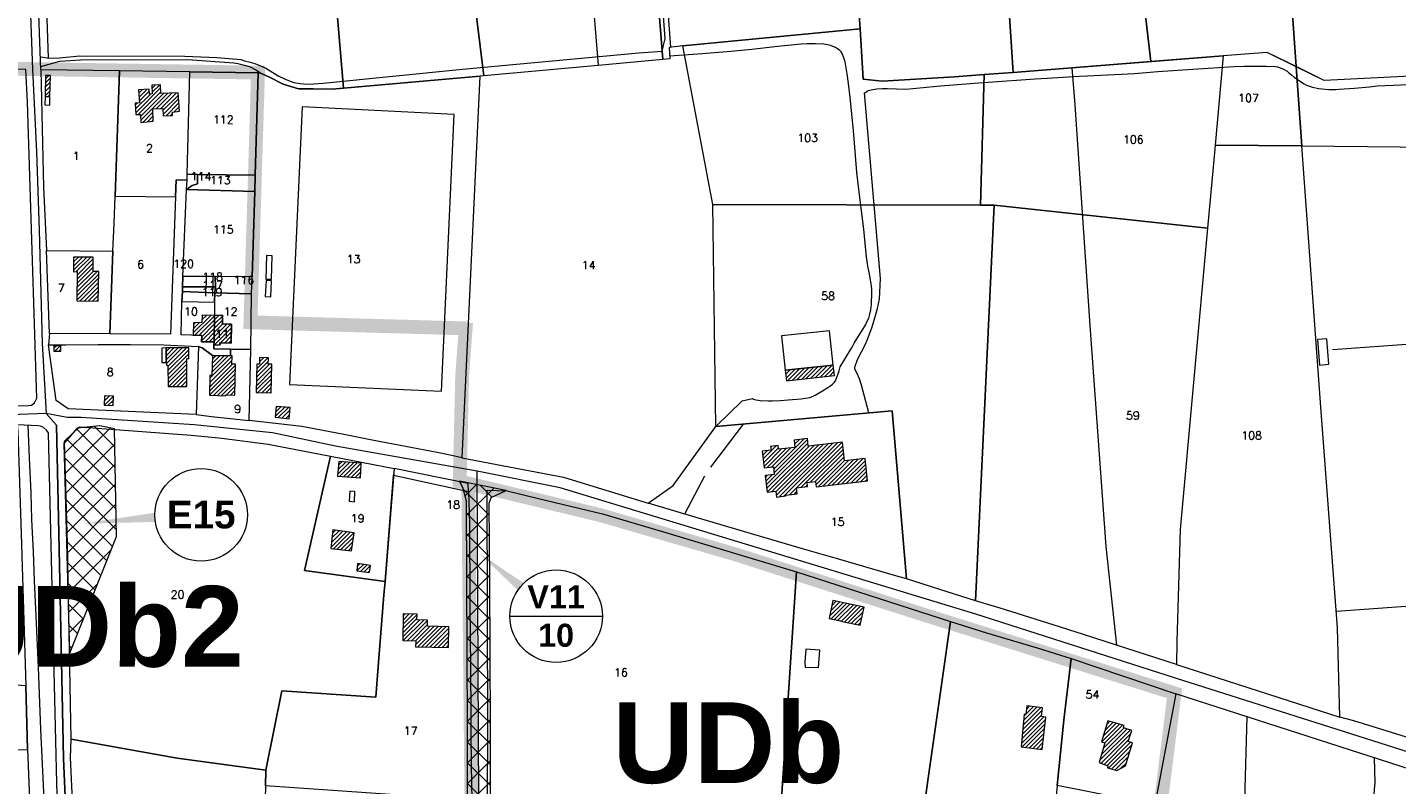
# Model space of a CAD drawing. Header units: metres. Extents: x 578835 to 593571, y 248557 to 255108.
# Tile 121 of 251: x 583728 to 584321, y 252241 to 252570. Entities that reach past the tile are written whole.
import ezdxf

# ---------------------------------------------------------------- set-up
doc = ezdxf.new("R2010")
doc.units = ezdxf.units.M
doc.linetypes.add('CACHEX2', pattern=[0.75, 0.5, -0.25])
doc.linetypes.add('SOLID_LINE', pattern=[0])
for name, color, linetype, lineweight in [('Cad-BATIMENT_BATI_LEGER13', 7, 'SOLID_LINE', 0), ('Cad-BATIMENT_BATI_PRIVE12', 7, 'SOLID_LINE', 0), ('Cad-BATIMENT_BATI_PRIVE12_HACH', 7, 'SOLID_LINE', 0), ('Cad-PARCELLAIRE_PARCELLE1', 250, 'SOLID_LINE', 0), ('Cad-RESEAU_ROUT_AXE_DE_VOIE26', 255, 'SOLID_LINE', 0), ('Cad-RESEAU_ROUT_LIMITE_DE_VOIE_P23', 8, 'SOLID_LINE', 0), ('Cad-SITE_PARTIC_FERROVIAIRE40', 251, 'SOLID_LINE', 0), ('Cad-TOPONYMIE_NUMERO_DE_PARCELL182', 250, 'SOLID_LINE', 0), ('ER', 192, 'Continuous', 18), ('PLU', 7, 'CACHEX2', 5)]:
    doc.layers.add(name, color=color, linetype=linetype, lineweight=lineweight)
doc.layers.add('PLU nom', color=7, linetype='Continuous')
doc.styles.get("Standard").update_dxf_attribs({"font": 'arialbd_0.ttf', "height": 50})
doc.styles.add('TEXTSTYLE_45_11', font='txt.shx', dxfattribs={"oblique": 50})

msp = doc.modelspace()

# ---------------------------------------------------------------- hatches: boundary and pattern name
at = {"layer": 'Cad-BATIMENT_BATI_PRIVE12_HACH', "ltscale": 0.4}
h = msp.add_hatch(dxfattribs=at)
h.set_pattern_fill('ANSI31', color=256, scale=0.4, style=0)
h.paths.add_polyline_path([(583737.93, 252548.87), (583735.77, 252548.91), (583735.55, 252539.86), (583737.69, 252539.81)])
h = msp.add_hatch(dxfattribs=at)
h.set_pattern_fill('ANSI31', color=256, scale=0.4, style=0)
h.paths.add_polyline_path([(583780.79, 252540.85), (583780.7, 252542.96), (583776.03, 252542.68), (583776.57, 252537.04), (583774.62, 252536.88), (583774.94, 252532), (583777.01, 252531.95), (583777.13, 252528.51), (583782.44, 252529.06), (583782.23, 252534.5), (583786.59, 252534.64), (583786.78, 252531.43), (583790.79, 252531.65), (583790.76, 252533.1), (583793.85, 252533.47), (583793.28, 252541.34), (583785.8, 252541.16), (583785.58, 252544.81), (583781.88, 252544.73), (583782.02, 252540.95)])
h = msp.add_hatch(dxfattribs=at)
h.set_pattern_fill('ANSI31', color=256, scale=0.4, style=0)
h.paths.add_polyline_path([(583756.45, 252470.04), (583756.44, 252470.15), (583747.96, 252470.22), (583747.91, 252463.86), (583749.47, 252463.88), (583749.3, 252451.16), (583758.62, 252451.05), (583758.86, 252463.89), (583756.39, 252463.91)])
h = msp.add_hatch(dxfattribs=at)
h.set_pattern_fill('ANSI31', color=256, scale=0.4, style=0)
h.paths.add_polyline_path([(583808.81, 252433.39), (583809, 252444.89), (583803.63, 252445), (583803.58, 252441.76), (583799.96, 252441.68), (583799.74, 252436.32), (583803.55, 252436.18), (583803.44, 252433.5)])
h = msp.add_hatch(dxfattribs=at)
h.set_pattern_fill('ANSI31', color=256, scale=0.4, style=0)
h.paths.add_polyline_path([(583809, 252444.89), (583808.81, 252433.39), (583808.76, 252432.05), (583811.47, 252432.06), (583811.4, 252432.94), (583816.27, 252432.79), (583816.33, 252441.05), (583812.52, 252441.17), (583812.46, 252444.96)])
h = msp.add_hatch(dxfattribs=at)
h.set_pattern_fill('ANSI31', color=256, scale=0.4, style=0)
h.paths.add_polyline_path([(583742.46, 252429.41), (583742.42, 252431.75), (583739.38, 252431.72), (583739.41, 252429.38)])
h = msp.add_hatch(dxfattribs=at)
h.set_pattern_fill('ANSI31', color=256, scale=0.4, style=0)
h.paths.add_polyline_path([(583788.12, 252424.42), (583788.14, 252423.31), (583788.8, 252423.25), (583788.91, 252414.11), (583796.98, 252414.13), (583796.96, 252426.16), (583797.87, 252426.13), (583797.89, 252430.81), (583788.09, 252430.77)])
h = msp.add_hatch(dxfattribs=at)
h.set_pattern_fill('ANSI31', color=256, scale=0.4, style=0)
h.paths.add_polyline_path([(583818.18, 252423.81), (583816.54, 252423.78), (583816.64, 252427.36), (583808.15, 252427.54), (583807.88, 252418.83), (583807.06, 252418.87), (583806.86, 252410.26), (583813.72, 252410.06), (583813.78, 252410.39), (583817.83, 252410.3)])
h = msp.add_hatch(dxfattribs=at)
h.set_pattern_fill('ANSI31', color=256, scale=0.4, style=0)
h.paths.add_polyline_path([(583832.28, 252423.76), (583832.38, 252426.56), (583828.59, 252426.58), (583828.57, 252423.78), (583827.33, 252423.79), (583827.12, 252411.52), (583833.56, 252411.38), (583833.93, 252423.68)])
h = msp.add_hatch(dxfattribs=at)
h.set_pattern_fill('ANSI31', color=256, scale=0.4, style=0)
h.paths.add_polyline_path([(584056.35, 252421.19), (584056.91, 252416.55), (584077.73, 252418.84), (584077.2, 252423.38)])
h = msp.add_hatch(dxfattribs=at)
h.set_pattern_fill('ANSI31', color=256, scale=0.4, style=0)
h.paths.add_polyline_path([(583765.12, 252405.78), (583765.27, 252409.91), (583761.3, 252410.03), (583761.14, 252406)])
h = msp.add_hatch(dxfattribs=at)
h.set_pattern_fill('ANSI31', color=256, scale=0.4, style=0)
h.paths.add_polyline_path([(583841.34, 252400.1), (583841.77, 252404.94), (583835.71, 252405.43), (583835.27, 252400.71)])
h = msp.add_hatch(dxfattribs=at)
h.set_pattern_fill('ANSI31', color=256, scale=0.4, style=0)
h.paths.add_polyline_path([(584046.44, 252386.02), (584047.29, 252378.73), (584051.3, 252379.18), (584051.65, 252375.87), (584047.74, 252375.43), (584048.5, 252368.25), (584052.26, 252368.67), (584052.55, 252366.14), (584056.63, 252366.59), (584056.6, 252366.92), (584061.59, 252367.56), (584061.28, 252370.1), (584066.02, 252370.72), (584065.87, 252372.49), (584069.54, 252372.91), (584069.82, 252370.59), (584092.11, 252373.12), (584091.05, 252382.84), (584082.07, 252381.87), (584081.15, 252389.92), (584066.36, 252388.24), (584066.01, 252391.56), (584060.21, 252390.85), (584060.56, 252387.65), (584053.54, 252386.84), (584053.4, 252388.51), (584050.05, 252388.11), (584050.28, 252386.45)])
h = msp.add_hatch(dxfattribs=at)
h.set_pattern_fill('ANSI31', color=256, scale=0.4, style=0)
h.paths.add_polyline_path([(583872.25, 252374.49), (583872.63, 252380.76), (583862.92, 252381.5), (583862.38, 252375.22)])
h = msp.add_hatch(dxfattribs=at)
h.set_pattern_fill('ANSI31', color=256, scale=0.4, style=0)
h.paths.add_polyline_path([(583860.37, 252351.87), (583859.39, 252343.88), (583868.47, 252342.73), (583869.54, 252350.63)])
h = msp.add_hatch(dxfattribs=at)
h.set_pattern_fill('ANSI31', color=256, scale=0.4, style=0)
h.paths.add_polyline_path([(583871.07, 252337.27), (583870.67, 252334.11), (583876.18, 252333.34), (583876.57, 252336.5)])
h = msp.add_hatch(dxfattribs=at)
h.set_pattern_fill('ANSI31', color=256, scale=0.4, style=0)
h.paths.add_polyline_path([(584077.07, 252321.26), (584075.42, 252313.43), (584079.02, 252312.72), (584081.87, 252312.08), (584088.93, 252310.54), (584090.59, 252318.37)])
h = msp.add_hatch(dxfattribs=at)
h.set_pattern_fill('ANSI31', color=256, scale=0.4, style=0)
h.paths.add_polyline_path([(583910.38, 252300.87), (583910.61, 252309.91), (583901.36, 252310.15), (583901.39, 252312.71), (583896.76, 252312.89), (583896.8, 252315.34), (583890.86, 252315.51), (583890.59, 252303.89), (583896.29, 252303.7), (583896.17, 252301.24)])
h = msp.add_hatch(dxfattribs=at)
h.set_pattern_fill('ANSI31', color=256, scale=0.4, style=0)
h.paths.add_polyline_path([(584161.09, 252275.55), (584160.66, 252271.83), (584159.92, 252271.89), (584158.62, 252257.84), (584167.78, 252256.71), (584169.41, 252270.67), (584167.41, 252270.96), (584167.93, 252274.67)])
h = msp.add_hatch(dxfattribs=at)
h.set_pattern_fill('ANSI31', color=256, scale=0.4, style=0)
h.paths.add_polyline_path([(584196.24, 252269.12), (584193.46, 252259.98), (584194.99, 252259.55), (584192.49, 252250.98), (584196.23, 252249.61), (584196.06, 252248.71), (584200.19, 252247.61), (584203.89, 252249.59), (584206.94, 252259.54), (584205.08, 252260.05), (584206.58, 252264.86), (584203.02, 252266.01), (584203.26, 252267.04)])
at = {"layer": 'ER', "ltscale": 0.4}
h = msp.add_hatch(dxfattribs=at)
h.set_pattern_fill('ANSI37', color=256, scale=50, style=0)
h.set_pattern_definition([(45, (0, 0), (-4.41941738, 4.41941738), []), (135, (0, 0), (-4.41941738, -4.41941738), [])])
h.paths.add_polyline_path([(583743.64, 252389.34), (583746.13, 252298.07), (583766.56, 252348.98), (583765.72, 252395.76), (583759.31, 252396.95), (583749.46, 252396.05)])
at = {"layer": 'ER'}
h = msp.add_hatch(dxfattribs=at)
h.set_pattern_fill('ANSI37', color=256, scale=2, style=0)
h.paths.add_polyline_path([(583928.59, 252231.64), (583928.59, 252266.93), (583928.31, 252329.93), (583928.11, 252363.49), (583928.94, 252365.89), (583935.45, 252368.96), (583915.16, 252373), (583916.66, 252370.01), (583918.1, 252364.53), (583918.31, 252329.88), (583918.59, 252266.91), (583918.59, 252231.44), (583920.24, 252190.73), (583921.38, 252165.78), (583922.08, 252150.72), (583925.18, 252083.13), (583926.89, 252030.39), (583926.05, 252028.03), (583921.71, 252021.8), (583931.55, 252020.07), (583942.12, 252018.91), (583938.5, 252025.71), (583936.91, 252030.1), (583935.17, 252083.52), (583930.23, 252191.16)])

# ---------------------------------------------------------------- linework, layer by layer
at = {"layer": 'Cad-BATIMENT_BATI_LEGER13'}
for points in [[(583735.55, 252539.86), (583735.52, 252536.18), (583737.59, 252536.13), (583737.7, 252539.7), (583735.55, 252539.86), (583735.55, 252539.86)], [(583735.55, 252539.86), (583735.52, 252536.18), (583737.59, 252536.13), (583737.7, 252539.7), (583735.55, 252539.86), (583735.55, 252539.86)], [(583833.96, 252470.71), (583831.56, 252470.85), (583831.26, 252460.57), (583833.74, 252460.55), (583833.96, 252470.71), (583833.96, 252470.71)], [(583833.96, 252470.71), (583831.56, 252470.85), (583831.26, 252460.57), (583833.74, 252460.55), (583833.96, 252470.71), (583833.96, 252470.71)], [(583833.79, 252459.89), (583831.39, 252460.02), (583830.98, 252453.08), (583833.38, 252452.94), (583833.79, 252459.89), (583833.79, 252459.89)], [(583833.79, 252459.89), (583831.39, 252460.02), (583830.98, 252453.08), (583833.38, 252452.94), (583833.79, 252459.89), (583833.79, 252459.89)], [(584056.35, 252421.19), (584077.2, 252423.38), (584075.55, 252438.17), (584054.71, 252435.98), (584056.35, 252421.19), (584056.35, 252421.19)], [(584056.35, 252421.19), (584077.2, 252423.38), (584075.55, 252438.17), (584054.71, 252435.98), (584056.35, 252421.19), (584056.35, 252421.19)], [(584288.04, 252423.38), (584291.97, 252423.71), (584291.12, 252434.79), (584287.11, 252434.45), (584288.04, 252423.38), (584288.04, 252423.38)], [(584288.04, 252423.38), (584291.97, 252423.71), (584291.12, 252434.79), (584287.11, 252434.45), (584288.04, 252423.38), (584288.04, 252423.38)], [(583788.12, 252424.42), (583788.09, 252430.77), (583786.19, 252430.72), (583786.23, 252424.49), (583788.12, 252424.42), (583788.12, 252424.42)], [(583788.12, 252424.42), (583788.09, 252430.77), (583786.19, 252430.72), (583786.23, 252424.49), (583788.12, 252424.42), (583788.12, 252424.42)], [(583869.85, 252368.6), (583867.62, 252368.74), (583867.33, 252364.27), (583869.65, 252364.12), (583869.85, 252368.6), (583869.85, 252368.6)], [(583869.85, 252368.6), (583867.62, 252368.74), (583867.33, 252364.27), (583869.65, 252364.12), (583869.85, 252368.6), (583869.85, 252368.6)], [(584065.31, 252300.21), (584064.88, 252294.49), (584065.06, 252292.28), (584070.84, 252292.2), (584071.45, 252299.72), (584065.31, 252300.21), (584065.31, 252300.21)], [(584065.31, 252300.21), (584064.88, 252294.49), (584065.06, 252292.28), (584070.84, 252292.2), (584071.45, 252299.72), (584065.31, 252300.21), (584065.31, 252300.21)]]:
    msp.add_lwpolyline(points, close=True, dxfattribs=at)
at = {"layer": 'Cad-BATIMENT_BATI_PRIVE12'}
for points in [[(583737.93, 252548.87), (583737.93, 252548.87), (583735.77, 252548.91), (583735.55, 252539.86), (583737.69, 252539.81), (583737.93, 252548.87), (583737.93, 252548.87)], [(583780.79, 252540.85), (583780.7, 252542.96), (583776.03, 252542.68), (583776.57, 252537.04), (583774.62, 252536.88), (583774.94, 252532), (583777.01, 252531.95), (583777.13, 252528.51), (583782.44, 252529.06), (583782.23, 252534.5), (583786.59, 252534.64), (583786.78, 252531.43), (583790.79, 252531.65), (583790.76, 252533.1), (583793.85, 252533.47), (583793.28, 252541.34), (583785.8, 252541.16), (583785.58, 252544.81), (583781.88, 252544.73), (583782.02, 252540.95), (583780.79, 252540.85), (583780.79, 252540.85)], [(583756.45, 252470.04), (583756.44, 252470.15), (583747.96, 252470.22), (583747.91, 252463.86), (583749.47, 252463.88), (583749.3, 252451.16), (583758.62, 252451.05), (583758.86, 252463.89), (583756.39, 252463.91), (583756.45, 252470.04), (583756.45, 252470.04)], [(583808.81, 252433.39), (583809, 252444.89), (583803.63, 252445), (583803.58, 252441.76), (583799.96, 252441.68), (583799.74, 252436.32), (583803.55, 252436.18), (583803.44, 252433.5), (583808.81, 252433.39), (583808.81, 252433.39)], [(583809, 252444.89), (583808.81, 252433.39), (583808.76, 252432.05), (583811.47, 252432.06), (583811.4, 252432.94), (583816.27, 252432.79), (583816.33, 252441.05), (583812.52, 252441.17), (583812.46, 252444.96), (583809, 252444.89), (583809, 252444.89)], [(583742.46, 252429.41), (583742.42, 252431.75), (583739.38, 252431.72), (583739.41, 252429.38), (583742.46, 252429.41), (583742.46, 252429.41)], [(583788.12, 252424.42), (583788.14, 252423.31), (583788.8, 252423.25), (583788.91, 252414.11), (583796.98, 252414.13), (583796.96, 252426.16), (583797.87, 252426.13), (583797.89, 252430.81), (583788.09, 252430.77), (583788.12, 252424.42), (583788.12, 252424.42)], [(583818.18, 252423.81), (583816.54, 252423.78), (583816.64, 252427.36), (583808.15, 252427.54), (583807.88, 252418.83), (583807.06, 252418.87), (583806.86, 252410.26), (583813.72, 252410.06), (583813.78, 252410.39), (583817.83, 252410.3), (583818.18, 252423.81), (583818.18, 252423.81)], [(583832.28, 252423.76), (583832.38, 252426.56), (583828.59, 252426.58), (583828.57, 252423.78), (583827.33, 252423.79), (583827.12, 252411.52), (583833.56, 252411.38), (583833.93, 252423.68), (583832.28, 252423.76), (583832.28, 252423.76)], [(584056.35, 252421.19), (584056.91, 252416.55), (584077.73, 252418.84), (584077.2, 252423.38), (584056.35, 252421.19), (584056.35, 252421.19)], [(583765.12, 252405.78), (583765.27, 252409.91), (583761.3, 252410.03), (583761.14, 252406), (583765.12, 252405.78), (583765.12, 252405.78)], [(583841.34, 252400.1), (583841.77, 252404.94), (583835.71, 252405.43), (583835.27, 252400.71), (583841.34, 252400.1), (583841.34, 252400.1)], [(584046.44, 252386.02), (584047.29, 252378.73), (584051.3, 252379.18), (584051.65, 252375.87), (584047.74, 252375.43), (584048.5, 252368.25), (584052.26, 252368.67), (584052.55, 252366.14), (584056.63, 252366.59), (584056.6, 252366.92), (584061.59, 252367.56), (584061.28, 252370.1), (584066.02, 252370.72), (584065.87, 252372.49), (584069.54, 252372.91), (584069.82, 252370.59), (584092.11, 252373.12), (584091.05, 252382.84), (584082.07, 252381.87), (584081.15, 252389.92), (584066.36, 252388.24), (584066.01, 252391.56), (584060.21, 252390.85), (584060.56, 252387.65), (584053.54, 252386.84), (584053.4, 252388.51), (584050.05, 252388.11), (584050.28, 252386.45), (584046.44, 252386.02), (584046.44, 252386.02)], [(583872.25, 252374.49), (583872.63, 252380.76), (583862.92, 252381.5), (583862.38, 252375.22), (583872.25, 252374.49), (583872.25, 252374.49)], [(583860.37, 252351.87), (583859.39, 252343.88), (583868.47, 252342.73), (583869.54, 252350.63), (583860.37, 252351.87), (583860.37, 252351.87)], [(583871.07, 252337.27), (583870.67, 252334.11), (583876.18, 252333.34), (583876.57, 252336.5), (583871.07, 252337.27), (583871.07, 252337.27)], [(584077.07, 252321.26), (584075.42, 252313.43), (584079.02, 252312.72), (584081.87, 252312.08), (584088.93, 252310.54), (584090.59, 252318.37), (584077.07, 252321.26), (584077.07, 252321.26)], [(583910.38, 252300.87), (583910.61, 252309.91), (583901.36, 252310.15), (583901.39, 252312.71), (583896.76, 252312.89), (583896.8, 252315.34), (583890.86, 252315.51), (583890.59, 252303.89), (583896.29, 252303.7), (583896.17, 252301.24), (583910.38, 252300.87), (583910.38, 252300.87)], [(584161.09, 252275.55), (584160.66, 252271.83), (584159.92, 252271.89), (584158.62, 252257.84), (584167.78, 252256.71), (584169.41, 252270.67), (584167.41, 252270.96), (584167.93, 252274.67), (584161.09, 252275.55), (584161.09, 252275.55)], [(584196.24, 252269.12), (584193.46, 252259.98), (584194.99, 252259.55), (584192.49, 252250.98), (584196.23, 252249.61), (584196.06, 252248.71), (584200.19, 252247.61), (584203.89, 252249.59), (584206.94, 252259.54), (584205.08, 252260.05), (584206.58, 252264.86), (584203.02, 252266.01), (584203.26, 252267.04), (584196.24, 252269.12), (584196.24, 252269.12)]]:
    msp.add_lwpolyline(points, close=True, dxfattribs=at)
at = {"layer": 'Cad-PARCELLAIRE_PARCELLE1'}
for points in [[(584277.88, 252552.84), (584272.17, 252632.96), (584269.92, 252656.84), (584266.38, 252684.42), (584264.75, 252684.28), (584263.76, 252713.85), (584263.63, 252717.4), (584329.87, 252719.6), (584336.07, 252607.08), (584341.8, 252549.38), (584290, 252546.83), (584277.88, 252552.84), (584277.88, 252552.84)], [(584214.8, 252555.04), (584210.81, 252589.93), (584207.66, 252629.68), (584206.71, 252653.79), (584205.8, 252679.46), (584264.75, 252684.28), (584266.38, 252684.42), (584269.92, 252656.84), (584272.17, 252632.96), (584277.88, 252552.84), (584265.25, 252558.92), (584246.25, 252557.44), (584214.8, 252555.04), (584214.8, 252555.04)], [(584155.2, 252550.28), (584151.55, 252605.7), (584145.54, 252674.65), (584205.8, 252679.46), (584206.71, 252653.79), (584207.66, 252629.68), (584210.81, 252589.93), (584214.8, 252555.04), (584180.58, 252552.28), (584155.2, 252550.28), (584155.2, 252550.28)], [(584155.2, 252550.28), (584142.67, 252549.34), (584129.8, 252548.38), (584098.39, 252546.54), (584090.24, 252547.41), (584088.84, 252569.15), (584086.88, 252597.52), (584083.39, 252640.26), (584080.95, 252669.48), (584083.48, 252669.69), (584145.54, 252674.65), (584151.55, 252605.7), (584155.2, 252550.28), (584155.2, 252550.28)], [(583864.89, 252543.42), (583858.47, 252620.35), (583854.64, 252666.18), (583854.43, 252668.72), (583912.59, 252655.3), (583925.69, 252548.82), (583923.97, 252548.69), (583864.89, 252543.42), (583864.89, 252543.42)], [(583912.59, 252655.3), (583996.95, 252636.04), (584003.4, 252555.88), (583975.26, 252553.31), (583925.69, 252548.82), (583912.59, 252655.3), (583912.59, 252655.3)], [(583995.93, 252648.22), (584083.39, 252640.26), (584086.88, 252597.52), (584088.84, 252569.15), (584012.06, 252561.73), (584006.09, 252561.11), (584006.34, 252556.13), (584003.4, 252555.88), (583996.95, 252636.04), (583995.93, 252648.22), (583995.93, 252648.22)], [(583864.89, 252543.42), (583859.98, 252543), (583851.82, 252543.1), (583845.39, 252543.13), (583838.79, 252545.14), (583832.59, 252548.3), (583828.99, 252550), (583827.92, 252550.03), (583798.29, 252550.45), (583767.84, 252550.92), (583733.76, 252551.41), (583731.5, 252615.99), (583858.47, 252620.35), (583864.89, 252543.42), (583864.89, 252543.42)], [(584012.06, 252561.73), (584088.84, 252569.15), (584090.24, 252547.41), (584098.39, 252546.54), (584129.8, 252548.38), (584142.67, 252549.34), (584141.05, 252492.69), (584025.06, 252492.92), (584012.06, 252561.73), (584012.06, 252561.73)], [(584026.34, 252396.72), (584025.06, 252492.92), (584012.06, 252561.73), (584006.09, 252561.11), (584006.34, 252556.13), (583975.26, 252553.31), (583925.69, 252548.82), (583923.97, 252548.69), (583916.28, 252383.18), (583960.25, 252374.81), (583996.97, 252363.5), (584007.79, 252371.09), (584026.34, 252396.72), (584026.34, 252396.72)], [(584280.34, 252518.38), (584277.89, 252552.73), (584265.25, 252558.92), (584246.25, 252557.44), (584242.73, 252518.69), (584280.34, 252518.38), (584280.34, 252518.38)], [(584242.73, 252518.69), (584242.55, 252517.01), (584239.47, 252482.75), (584146.99, 252492.63), (584141.05, 252492.69), (584142.67, 252549.34), (584155.2, 252550.28), (584180.58, 252552.28), (584246.25, 252557.44), (584242.73, 252518.69), (584242.73, 252518.69)], [(584280.34, 252518.38), (584408.21, 252517.13), (584405.41, 252554.47), (584341.8, 252549.38), (584290, 252546.83), (584277.89, 252552.73), (584280.34, 252518.38), (584280.34, 252518.38)], [(583715.51, 252551.78), (583722, 252433.62), (583690.53, 252433.43), (583692.26, 252405.71), (583728.19, 252405.81), (583729.66, 252405.94), (583730.98, 252406.94), (583731.63, 252408.11), (583731.96, 252409.03), (583728.01, 252537.34), (583727.31, 252551.55), (583715.51, 252551.78), (583715.51, 252551.78)], [(583765.95, 252496.59), (583767.84, 252550.92), (583733.76, 252551.41), (583734.95, 252500.57), (583736.18, 252473.03), (583764.97, 252472.76), (583765.54, 252484.73), (583765.95, 252496.59), (583765.95, 252496.59)], [(583792.09, 252496.31), (583792.38, 252503.7), (583797.18, 252503.54), (583797.21, 252506.11), (583798.29, 252550.45), (583767.84, 252550.92), (583765.95, 252496.59), (583792.09, 252496.31), (583792.09, 252496.31)], [(583798.29, 252550.45), (583827.92, 252550.03), (583826.67, 252505.67), (583801.67, 252506.03), (583797.21, 252506.11), (583798.29, 252550.45), (583798.29, 252550.45)], [(583825.11, 252454.26), (583825.33, 252461.64), (583826.44, 252498.63), (583826.67, 252505.67), (583827.92, 252550.03), (583828.99, 252550), (583832.59, 252548.3), (583838.79, 252545.14), (583845.39, 252543.13), (583859.98, 252543), (583923.97, 252548.69), (583916.28, 252383.18), (583911.16, 252384.31), (583905.54, 252385.4), (583891.81, 252388.05), (583878.06, 252390.69), (583864.33, 252393.33), (583846.9, 252396.67), (583824.01, 252399.33), (583824.74, 252430.15), (583825.11, 252454.26), (583825.11, 252454.26)], [(584296.84, 252270.73), (584295.83, 252309.44), (584288.58, 252405.14), (584280.34, 252518.38), (584242.73, 252518.69), (584242.55, 252517.01), (584239.47, 252482.75), (584227.56, 252352.12), (584226.09, 252303.5), (584225.95, 252293.46), (584296.84, 252270.73), (584296.84, 252270.73)], [(583797.21, 252506.11), (583801.67, 252506.03), (583801.6, 252502.01), (583799.27, 252501.26), (583796.86, 252499.5), (583797.18, 252503.54), (583797.21, 252506.11), (583797.21, 252506.11)], [(583796.86, 252499.5), (583799.27, 252501.26), (583801.6, 252502.01), (583801.67, 252506.03), (583826.67, 252505.67), (583826.44, 252498.63), (583796.86, 252499.5), (583796.86, 252499.5)], [(583797.18, 252503.54), (583792.38, 252503.7), (583792.09, 252496.31), (583789.9, 252436.72), (583763.6, 252436.87), (583737.45, 252437.03), (583737.11, 252432.2), (583744.62, 252432.16), (583758.63, 252432.22), (583772.63, 252432.26), (583786.9, 252432.12), (583802.14, 252431.38), (583803.66, 252430.84), (583808.15, 252427.54), (583815.9, 252427.41), (583815.99, 252430.32), (583808.73, 252430.38), (583808.76, 252432.05), (583808.81, 252433.39), (583803.44, 252433.5), (583803.55, 252436.18), (583794.54, 252436.44), (583794.9, 252450.96), (583795.12, 252455.21), (583795.18, 252457.34), (583795.3, 252461.81), (583796.86, 252499.5), (583797.18, 252503.54), (583797.18, 252503.54)], [(583796.86, 252499.5), (583826.44, 252498.63), (583825.33, 252461.64), (583809.33, 252461.74), (583795.3, 252461.81), (583796.86, 252499.5), (583796.86, 252499.5)], [(583792.09, 252496.31), (583789.9, 252436.72), (583763.6, 252436.87), (583764.42, 252456.66), (583764.97, 252472.76), (583765.54, 252484.73), (583765.95, 252496.59), (583792.09, 252496.31), (583792.09, 252496.31)], [(584146.99, 252492.63), (584138.89, 252321.18), (584126.62, 252325.06), (584108.93, 252330.6), (584102.75, 252403.55), (584026.34, 252396.72), (584025.06, 252492.92), (584141.05, 252492.69), (584146.99, 252492.63), (584146.99, 252492.63)], [(584239.47, 252482.75), (584227.56, 252352.12), (584226.09, 252303.5), (584225.95, 252293.46), (584199.94, 252301.87), (584185.62, 252306.58), (584172.49, 252310.73), (584149.55, 252317.94), (584138.89, 252321.18), (584146.99, 252492.63), (584239.47, 252482.75), (584239.47, 252482.75)], [(583736.18, 252473.03), (583764.97, 252472.76), (583764.42, 252456.66), (583763.6, 252436.87), (583737.45, 252437.03), (583736.18, 252473.03), (583736.18, 252473.03)], [(583809.45, 252457.3), (583795.18, 252457.34), (583795.12, 252455.21), (583809.17, 252454.71), (583809.45, 252457.3), (583809.45, 252457.3)], [(583809.33, 252461.74), (583795.3, 252461.81), (583795.18, 252457.34), (583809.45, 252457.3), (583809.33, 252461.74), (583809.33, 252461.74)], [(583825.33, 252461.64), (583809.33, 252461.74), (583809.45, 252457.3), (583809.17, 252454.71), (583825.11, 252454.26), (583825.33, 252461.64), (583825.33, 252461.64)], [(583809.17, 252454.71), (583795.12, 252455.21), (583794.9, 252450.96), (583809.02, 252450.58), (583809.17, 252454.71), (583809.17, 252454.71)], [(583824.74, 252430.15), (583825.11, 252454.26), (583809.17, 252454.71), (583809.02, 252450.58), (583809, 252444.89), (583812.46, 252444.96), (583812.52, 252441.17), (583816.33, 252441.05), (583816.27, 252432.79), (583811.4, 252432.94), (583811.47, 252432.06), (583808.76, 252432.05), (583808.73, 252430.38), (583815.99, 252430.32), (583824.74, 252430.15), (583824.74, 252430.15)], [(583809.02, 252450.58), (583808.81, 252433.39), (583803.44, 252433.5), (583803.55, 252436.18), (583794.54, 252436.44), (583794.9, 252450.96), (583809.02, 252450.58), (583809.02, 252450.58)], [(583808.76, 252432.05), (583808.81, 252433.39), (583809, 252444.89), (583812.46, 252444.96), (583812.52, 252441.17), (583816.33, 252441.05), (583816.27, 252432.79), (583811.4, 252432.94), (583811.47, 252432.06), (583808.76, 252432.05), (583808.76, 252432.05)], [(583801.14, 252401.88), (583745.54, 252404.37), (583740.38, 252407.95), (583737.11, 252432.2), (583744.62, 252432.16), (583758.63, 252432.22), (583772.63, 252432.26), (583786.9, 252432.12), (583802.14, 252431.38), (583801.14, 252401.88), (583801.14, 252401.88)], [(583824.01, 252399.33), (583824.74, 252430.15), (583815.99, 252430.32), (583815.9, 252427.41), (583808.15, 252427.54), (583803.66, 252430.84), (583802.14, 252431.38), (583801.14, 252401.88), (583807.72, 252401.09), (583817.28, 252400), (583824.01, 252399.33), (583824.01, 252399.33)], [(584108.93, 252330.6), (584103.7, 252332.07), (584079.11, 252339.27), (584063.83, 252343.67), (584017.77, 252357.21), (583996.97, 252363.5), (584007.79, 252371.09), (584026.34, 252396.72), (584102.75, 252403.55), (584108.93, 252330.6), (584108.93, 252330.6)], [(583735.28, 252054.28), (583748.44, 252053.71), (583745.91, 252081.02), (583740.7, 252242.11), (583737.02, 252393.96), (583736.26, 252395.12), (583734.92, 252396.35), (583733.64, 252396.91), (583732.63, 252397.04), (583723.45, 252397.4), (583723.83, 252394.75), (583725.25, 252350.18), (583727.21, 252284.23), (583728.03, 252256.65), (583729.49, 252217.43), (583730.47, 252189.87), (583732.26, 252138.86), (583733.61, 252101.06), (583735.28, 252054.28), (583735.28, 252054.28)], [(583746.86, 252261.13), (583745.25, 252345.71), (583744.07, 252390.31), (583750.55, 252396.64), (583798.91, 252393), (583812.21, 252391.65), (583832.29, 252389.1), (583859.26, 252383.87), (583848, 252334.22), (583882.93, 252329.45), (583882.42, 252323.72), (583880.09, 252294.32), (583878.95, 252279.4), (583838.17, 252282.13), (583831.32, 252247.67), (583792.81, 252252.82), (583746.86, 252261.13), (583746.86, 252261.13)], [(583727.21, 252284.23), (583683.76, 252287.29), (583685.17, 252298.12), (583651.61, 252300.32), (583652.7, 252389.93), (583644.64, 252388.7), (583639.06, 252387.45), (583638.95, 252384.77), (583638.48, 252374.59), (583638.1, 252367.31), (583638.12, 252364.08), (583638.38, 252322.41), (583638.59, 252259.78), (583661.67, 252259.7), (583707.83, 252256.76), (583712.57, 252256.26), (583728.03, 252256.65), (583727.21, 252284.23), (583727.21, 252284.23)], [(583882.93, 252329.45), (583848, 252334.22), (583859.26, 252383.87), (583886.91, 252378.5), (583882.93, 252329.45), (583882.93, 252329.45)], [(583919.16, 252368.48), (583919.5, 252354.58), (583919.7, 252320.48), (583919.69, 252319.59), (583919.93, 252292.08), (583920.12, 252272.03), (583920.17, 252263.56), (583920.26, 252249.64), (583920.53, 252234.61), (583831.06, 252240.85), (583831.32, 252247.67), (583838.17, 252282.13), (583878.95, 252279.4), (583880.09, 252294.32), (583882.42, 252323.72), (583882.93, 252329.45), (583886.66, 252375.58), (583919.16, 252368.48), (583919.16, 252368.48)], [(583886.66, 252375.58), (583919.16, 252368.48), (583919.02, 252372.03), (583886.91, 252378.5), (583886.66, 252375.58), (583886.66, 252375.58)], [(583927.34, 252234.96), (583927.52, 252265.29), (583927.26, 252369.16), (583935.87, 252368.76), (583949.49, 252365.55), (583977.17, 252358.84), (584003.61, 252351.01), (584061.28, 252333.65), (584054.45, 252230.97), (583984.29, 252233.14), (583928.25, 252234.92), (583927.34, 252234.96), (583927.34, 252234.96)], [(584076.93, 251958.85), (584079, 252009.08), (584049.45, 252014.53), (584050.28, 252056.85), (584051.32, 252102.52), (584052.4, 252146.86), (584053.45, 252189.53), (584054.45, 252230.97), (584061.28, 252333.65), (584128.03, 252312.13), (584124.38, 252286.75), (584118.54, 252245.24), (584113.65, 252210.06), (584108.82, 252210.65), (584095.14, 252041.75), (584149.6, 252033.26), (584145.39, 251999.91), (584179.15, 251995.38), (584180.22, 251949.98), (584076.93, 251958.85), (584076.93, 251958.85)], [(584113.65, 252210.06), (584118.54, 252245.24), (584124.38, 252286.75), (584128.03, 252312.13), (584143.68, 252307.31), (584165.67, 252300.68), (584180.39, 252296.12), (584177.18, 252269.43), (584174.2, 252240.97), (584170.51, 252203.22), (584161.85, 252204.28), (584120.14, 252209.26), (584113.65, 252210.06), (584113.65, 252210.06)], [(584180.39, 252296.12), (584225.76, 252280.84), (584216.6, 252232.7), (584174.2, 252240.97), (584177.18, 252269.43), (584180.39, 252296.12), (584180.39, 252296.12)], [(584184.74, 251994.51), (584188.58, 251993.93), (584305.07, 251977.92), (584300.04, 251882.3), (584388.45, 251877.88), (584395.83, 251877.27), (584483.04, 251870.52), (584483.76, 252079.7), (584484.26, 252143.72), (584484.71, 252191.68), (584484.84, 252210.87), (584354.36, 252239.31), (584225.76, 252280.84), (584216.6, 252232.7), (584219.22, 252232.03), (584214.25, 252187.81), (584208.08, 252140.26), (584202.98, 252108.61), (584200.77, 252092.71), (584198.13, 252077), (584194.96, 252055.67), (584184.93, 251998.09), (584184.74, 251994.51), (584184.74, 251994.51)], [(583729.49, 252217.43), (583714.82, 252218.44), (583683.52, 252218.27), (583676.99, 252218.51), (583668.22, 252218.78), (583637.85, 252219.26), (583635.79, 252219.3), (583638.59, 252259.78), (583661.67, 252259.7), (583707.83, 252256.76), (583712.57, 252256.26), (583728.03, 252256.65), (583729.49, 252217.43), (583729.49, 252217.43)], [(583831.06, 252240.85), (583829.11, 252162.55), (583879.77, 252160.09), (583882.1, 252077.9), (583877.04, 252082.17), (583872.56, 252085.47), (583869.56, 252087.79), (583863.75, 252092.32), (583857.54, 252096.59), (583849.41, 252101.15), (583845.29, 252103.14), (583841.08, 252105.14), (583836.81, 252106.89), (583832.04, 252108.72), (583753.44, 252133.04), (583749.42, 252191.01), (583746.54, 252253.19), (583746.86, 252261.13), (583792.81, 252252.82), (583831.32, 252247.67), (583831.06, 252240.85), (583831.06, 252240.85)]]:
    msp.add_lwpolyline(points, close=True, dxfattribs=at)
msp.add_lwpolyline([(584356.4, 252252.41), (584302.92, 252269.02), (584296.84, 252270.73), (584295.83, 252309.44), (584288.58, 252405.14), (584280.34, 252518.38), (584408.21, 252517.13)], dxfattribs=at)
at = {"layer": 'Cad-RESEAU_ROUT_AXE_DE_VOIE26'}
for points in [[(584056.6, 252850.92), (584028.52, 252853.36), (583978.32, 252854.78), (583882.77, 252856.84), (583799.56, 252857.39), (583736.24, 252853.86), (583725.65, 252850.89), (583719.53, 252834.19), (583719.71, 252800.89), (583722.11, 252747.93), (583724.91, 252680.67), (583728.07, 252606.93), (583730.2, 252551.5)], [(583730.2, 252551.5), (583731.9, 252515.8), (583733.04, 252481.89), (583734.26, 252432.83), (583736.07, 252402.37), (583740.57, 252397.31), (583741.76, 252343.67), (583743.58, 252252.79), (583748.6, 252137.05), (583750.14, 252082.85), (583752.32, 252053.9), (583752.74, 252028.02), (583752.96, 252013.4), (583753.28, 251977.14), (583755.71, 251919.84), (583757.36, 251871.12), (583760.1, 251810.18), (583762.64, 251751.42), (583765.77, 251687.09)], [(583730.2, 252551.5), (583731.9, 252515.8), (583733.04, 252481.89), (583734.26, 252432.83), (583736.07, 252402.37)], [(583730.2, 252551.5), (583731.9, 252515.8), (583733.04, 252481.89), (583734.26, 252432.83), (583736.07, 252402.37), (583740.57, 252397.31), (583741.76, 252343.67), (583743.58, 252252.79), (583748.6, 252137.05), (583750.14, 252082.85), (583752.32, 252053.9), (583752.74, 252028.02), (583752.96, 252013.4), (583753.28, 251977.14), (583755.71, 251919.84), (583757.36, 251871.12), (583760.1, 251810.18), (583762.64, 251751.42), (583765.77, 251687.09)], [(583730.2, 252551.5), (583731.9, 252515.8), (583733.04, 252481.89), (583734.26, 252432.83), (583736.07, 252402.37), (583740.57, 252397.31), (583741.76, 252343.67), (583743.58, 252252.79), (583748.6, 252137.05), (583750.14, 252082.85), (583752.32, 252053.9), (583752.74, 252028.02), (583752.96, 252013.4), (583753.28, 251977.14), (583755.71, 251919.84), (583757.36, 251871.12), (583760.1, 251810.18), (583762.64, 251751.42), (583765.77, 251687.09)], [(583730.2, 252551.5), (583731.9, 252515.8), (583733.04, 252481.89), (583734.26, 252432.83), (583736.07, 252402.37)], [(583730.2, 252551.5), (583731.9, 252515.8), (583733.04, 252481.89), (583734.26, 252432.83), (583736.07, 252402.37), (583740.57, 252397.31), (583741.76, 252343.67), (583743.58, 252252.79), (583748.6, 252137.05), (583750.14, 252082.85), (583752.32, 252053.9), (583752.74, 252028.02), (583752.96, 252013.4), (583753.28, 251977.14), (583755.71, 251919.84), (583757.36, 251871.12), (583760.1, 251810.18), (583762.64, 251751.42), (583765.77, 251687.09)], [(583736.07, 252402.37), (583693.34, 252400.73), (583679.21, 252398.88), (583640.82, 252393.13), (583596.14, 252386.36), (583562.97, 252383.55), (583544.92, 252384.49), (583533.23, 252386.27), (583486.31, 252396.96), (583467.96, 252402.22), (583456.05, 252408.64), (583446.99, 252419.41), (583439.18, 252429.73), (583429.07, 252444.1), (583413.8, 252445.38)], [(583752.32, 252053.9), (583750.14, 252082.85), (583748.6, 252137.05), (583743.58, 252252.79), (583741.76, 252343.67), (583740.57, 252397.31), (583736.07, 252402.37)], [(585023.02, 252121.89), (584998.64, 252116.99), (584980.19, 252114.44), (584964.28, 252115.57), (584932.55, 252122.02), (584930.66, 252122.4), (584823.86, 252137.85), (584802.61, 252141.37), (584699.99, 252170.32), (584646.4, 252184.07), (584602.87, 252193.08), (584492.93, 252216.2), (584361.03, 252244.47), (584295.57, 252265.25), (584225.57, 252287.6), (584139.03, 252315.35), (583958.86, 252370.1), (583922.87, 252377.35), (583861.48, 252388.26), (583834.21, 252393.97), (583800.22, 252397.44), (583751.21, 252400.59), (583745.1, 252400.58), (583736.07, 252402.37)], [(585023.02, 252121.89), (584998.64, 252116.99), (584980.19, 252114.44), (584964.28, 252115.57), (584932.55, 252122.02), (584930.66, 252122.4), (584823.86, 252137.85), (584802.61, 252141.37), (584699.99, 252170.32), (584646.4, 252184.07), (584602.87, 252193.08), (584492.93, 252216.2), (584361.03, 252244.47), (584295.57, 252265.25), (584225.57, 252287.6), (584139.03, 252315.35), (583958.86, 252370.1), (583922.87, 252377.35), (583861.48, 252388.26), (583834.21, 252393.97), (583800.22, 252397.44), (583751.21, 252400.59), (583745.1, 252400.58), (583736.07, 252402.37)], [(585023.02, 252121.89), (584998.64, 252116.99), (584980.19, 252114.44), (584964.28, 252115.57), (584932.55, 252122.02), (584930.66, 252122.4), (584823.86, 252137.85), (584802.61, 252141.37), (584699.99, 252170.32), (584646.4, 252184.07), (584602.87, 252193.08), (584492.93, 252216.2), (584361.03, 252244.47), (584295.57, 252265.25), (584225.57, 252287.6), (584139.03, 252315.35), (583958.86, 252370.1), (583922.87, 252377.35), (583861.48, 252388.26), (583834.21, 252393.97), (583800.22, 252397.44), (583751.21, 252400.59), (583745.1, 252400.58), (583736.07, 252402.37)], [(583929.83, 252124.21), (583927.01, 252158.9), (583923.65, 252235.3), (583922.87, 252377.35)]]:
    msp.add_lwpolyline(points, dxfattribs=at)
at = {"layer": 'Cad-RESEAU_ROUT_LIMITE_DE_VOIE_P23'}
for p, q in [((584006.88, 252561.24), (583991.78, 252760.87)), ((584021.43, 252375.16), (584012.72, 252358.76))]:
    msp.add_line(p, q, dxfattribs=at)
for points in [[(583726.56, 252799.93), (583730.91, 252704.47), (583734.68, 252624.45), (583736.92, 252556.52)], [(583959.94, 252766.91), (583961.24, 252735.84), (583966.17, 252664.07), (583975.25, 252553.34)], [(583733.66, 252557.02), (583737.54, 252556.43), (583741.88, 252556.58), (583750.66, 252557.45), (583796.2, 252557.25), (583810.05, 252556.71), (583820.38, 252555.82), (583822.06, 252555.35), (583824.46, 252554.72), (583826.55, 252554.1), (583828.93, 252553.15), (583831.27, 252552.09), (583834.26, 252550.19), (583836.85, 252548.64), (583839.08, 252547.6), (583841.09, 252546.72), (583843.47, 252545.96), (583846.13, 252545.45), (583849, 252545.24), (583851.86, 252545.34), (583856.18, 252545.66), (583916.44, 252551.63), (583992.94, 252558.81), (584003.07, 252559.52), (584004.36, 252565.04), (583989.71, 252760.44)], [(584085.05, 252430.71), (584085.68, 252431.76), (584086.33, 252432.81), (584088.91, 252437), (584089.69, 252438.32), (584091.27, 252440.97), (584091.98, 252442.33), (584092.58, 252443.74), (584092.95, 252444.89), (584093.45, 252447.24), (584093.73, 252449.64), (584093.86, 252450.96), (584094, 252453.61), (584093.95, 252456.25), (584093.84, 252457.58), (584092.98, 252462.86), (584092.34, 252465.48), (584092, 252467.25), (584091.66, 252470.24), (584091.09, 252476.27), (584090.51, 252482.29), (584088.84, 252494.87), (584087.8, 252503.26), (584087.43, 252506.9), (584086.85, 252514.18), (584086.25, 252521.47), (584085.94, 252525.04), (584084.55, 252539.34), (584083.86, 252545.5), (584083.29, 252549.6), (584082.88, 252552.23), (584082.35, 252554.83), (584081.99, 252556.11), (584081.42, 252557.71), (584081.06, 252558.47), (584080.61, 252559.17), (584080.03, 252559.78), (584079.12, 252560.47), (584078.12, 252561.07), (584077.05, 252561.55), (584075.96, 252561.94), (584074.83, 252562.23), (584073.07, 252562.51), (584069.47, 252562.73), (584065.87, 252562.66), (584063.32, 252562.51), (584053.17, 252561.44), (584041.9, 252560.23), (584034.39, 252559.47), (584031.21, 252559.18), (584018.53, 252558.16), (584006.3, 252557.28)], [(583733.77, 252552.82), (583742.02, 252555.1), (583750.99, 252555.7), (583797.26, 252555.81), (583817.35, 252554.36), (583819.11, 252554.1), (583822.53, 252553.28), (583824.52, 252552.63), (583826.93, 252551.45), (583828.95, 252550.03)], [(584092.62, 252402.68), (584090.62, 252410.36), (584089.49, 252414.57), (584088.65, 252417.35), (584087.33, 252420.21), (584086.74, 252421.36), (584086.59, 252421.76), (584086.56, 252422.17), (584086.68, 252422.9), (584087.78, 252425.7), (584089.45, 252429.08), (584091.15, 252432.44), (584091.92, 252434.16), (584092.67, 252436.07), (584094.06, 252439.96), (584095.26, 252443.9), (584096.37, 252447.89), (584096.86, 252449.91), (584097.2, 252451.92), (584097.74, 252460.9), (584090.77, 252541.39), (584090.87, 252541.48), (584091.95, 252542.17), (584092.54, 252542.39), (584093.71, 252542.71), (584096.1, 252543.13), (584098.54, 252543.32), (584100.55, 252543.33), (584104.59, 252543.12), (584108.63, 252543.05), (584111.65, 252543.24), (584117.69, 252543.83), (584123.74, 252544.42), (584140.28, 252545.75), (584144.42, 252546.06), (584164.8, 252547.49), (584169.89, 252547.81), (584183.86, 252548.63), (584187.35, 252548.82), (584207.84, 252549.85), (584217.95, 252550.6), (584233.1, 252551.74), (584250.83, 252552.79), (584255.27, 252552.98), (584259.16, 252553.04), (584264.98, 252552.95), (584268.81, 252552.9), (584269.74, 252552.74), (584270.62, 252552.47), (584272.31, 252551.7), (584273.91, 252550.75), (584274.6, 252550.27), (584275.88, 252549.16), (584277.19, 252548.09), (584281.27, 252545.31), (584282.38, 252544.77), (584283.66, 252544.29), (584284.96, 252543.89), (584287.65, 252543.32), (584289.01, 252543.12), (584292, 252542.88), (584295.01, 252542.88), (584296.51, 252542.95), (584303.08, 252543.39), (584309.66, 252544.04), (584312.93, 252544.48), (584330.22, 252545.15)], [(584180.57, 252552.31), (584181.9, 252536.23), (584188.36, 252440.45), (584195.36, 252344.71), (584199.92, 252301.88)], [(583841.56, 252415), (583907.42, 252412.1), (583912.96, 252532.02), (583847, 252535.33), (583841.56, 252415)], [(584622.18, 252454.74), (584587.87, 252452.3), (584485.4, 252444.16), (584413.36, 252439.07), (584357.73, 252434.63), (584293.67, 252429.95)], [(584026.34, 252396.7), (584037.76, 252407.86), (584042.18, 252408.8), (584042.65, 252408.61), (584043.61, 252408.29), (584044.6, 252408.07), (584045.51, 252407.97), (584049.14, 252407.86), (584050.85, 252407.88), (584054.29, 252408.01), (584057.71, 252408.23), (584059.58, 252408.39), (584063.33, 252408.78), (584067.04, 252409.32), (584067.52, 252409.43), (584069.32, 252410.24), (584070.12, 252410.68), (584073.21, 252412.65), (584074.14, 252413.24), (584076.03, 252414.41), (584076.89, 252415.06), (584077.66, 252415.82), (584078.2, 252416.57), (584079.55, 252419.98), (584079.81, 252420.83), (584080.25, 252422.57), (584085.05, 252430.71)], [(584038.15, 252397.77), (584029.97, 252386.92), (584023.94, 252379.04)], [(584606.64, 252264.56), (584546.6, 252297.22), (584486.76, 252331.04), (584421.6, 252325.87), (584365.38, 252321.55), (584295.33, 252316.42)], [(584253.81, 252121.11), (584255.08, 252130.05), (584254.98, 252136.79), (584254.66, 252146.22), (584254.47, 252152.49), (584254.43, 252155.58), (584254.33, 252167.96), (584254.31, 252172.28), (584254.21, 252189.58), (584254.02, 252196.71), (584253.86, 252203.85), (584253.89, 252207.43), (584255.04, 252224.16), (584255.3, 252228.36), (584255.56, 252234.62), (584256.67, 252270.86)], [(584311.7, 252253.1), (584312, 252242.19), (584311.66, 252239.39), (584311.55, 252236.95), (584311.25, 252227.22), (584311.18, 252224.6), (584310.97, 252214.09), (584311.07, 252205.64), (584311.1, 252200), (584310.82, 252189.89), (584310.68, 252183.14), (584310.71, 252179.91), (584310.86, 252173.44), (584311.02, 252166.99), (584311.07, 252164.01), (584311.17, 252152.14), (584311.04, 252142.53), (584310.98, 252136.13), (584311.27, 252123.2), (584311.31, 252120.35), (584311.42, 252108.99), (584311.53, 252103.67), (584311.59, 252102.65), (584311.25, 252095.31)]]:
    msp.add_lwpolyline(points, dxfattribs=at)
at = {"layer": 'Cad-SITE_PARTIC_FERROVIAIRE40'}
msp.add_lwpolyline([(583728.16, 252397.23), (583728.7, 252383.01), (583729.38, 252367.9), (583729.76, 252356.35), (583730.36, 252342.35), (583730.91, 252329.8), (583731.43, 252317.69), (583732.56, 252292.37), (583733.65, 252265.37), (583734.75, 252241.39), (583735.9, 252213.73), (583737.02, 252186.52), (583738.04, 252162.52), (583739.11, 252138.76), (583740.25, 252111.32), (583741.4, 252082.65), (583742.72, 252054.01), (583742.72, 252054.01)], dxfattribs=at)
at = {"layer": 'ER', "ltscale": 0.4}
msp.add_lwpolyline([(583743.64, 252389.34), (583746.13, 252298.07), (583746.13, 252298.07), (583766.56, 252348.98), (583765.72, 252395.76), (583759.31, 252396.95), (583749.46, 252396.05)], close=True, dxfattribs=at)
at = {"layer": 'ER'}
msp.add_lwpolyline([(583928.59, 252231.64), (583928.59, 252266.93), (583928.31, 252329.93), (583928.11, 252363.49), (583928.94, 252365.89), (583935.45, 252368.96), (583915.16, 252373), (583916.66, 252370.01), (583918.1, 252364.53), (583918.31, 252329.88), (583918.59, 252266.91), (583918.59, 252231.44)], dxfattribs=at)
at = {"layer": 'ER', "ltscale": 0.4}
for points in [[(583751.51, 252354.58, 0, 4, 0), (583783.38, 252357.33, 6, 6, 0)], [(583923.48, 252342.04, 0, 4, 0), (583941.79, 252327.2, 6, 6, 0)]]:
    msp.add_lwpolyline(points, format="xyseb", dxfattribs=at)
msp.add_lwpolyline([(583937.01, 252314.44), (583977.16, 252314.44)], dxfattribs=at)
for centre in [(583803.24, 252358.43), (583957.08, 252314.44)]:
    msp.add_circle(centre, 20.08, dxfattribs=at)
at = {"layer": 'PLU', "color": 7, "ltscale": 2, "const_width": 6}
for points in [[(583715.47, 252551.93), (583827.88, 252550.19), (583824.6, 252441.9), (583918.06, 252439.25)], [(583918.06, 252441.8), (583916.36, 252418.51), (583915.3, 252372.79), (583919.02, 252372.03), (583975.98, 252358.37), (584035.02, 252341.22), (584114.19, 252315.83), (584225.12, 252281.04), (584214.67, 252196.89), (584054.59, 252213.73), (584054.59, 252213.73), (584049.33, 252011.27), (583993.11, 252012.05), (583992.56, 251961.4), (583922.63, 251964.69), (583873.68, 251961.65), (583806.96, 251957.31), (583741.57, 251951.52)], [(583630.64, 252395.27), (583639.19, 252358.21), (583638.61, 252259.78), (583638.39, 252220.58), (583683.52, 252218.27), (583729.49, 252217.43), (583748.2, 252217.4), (583750.46, 252186.44), (583770.12, 252173.37), (583829.32, 252170.73), (583911.07, 252166.33), (583920.97, 252174.63), (583919.02, 252372.03)]]:
    msp.add_lwpolyline(points, dxfattribs=at)

# ---------------------------------------------------------------- texts
at = {"layer": 'Cad-TOPONYMIE_NUMERO_DE_PARCELL182', "style": 'TEXTSTYLE_45_11'}
for s, height, p in [('107', 3.491, (584252.7, 252537.47)), ('112', 3.491, (583808.32, 252528.1)), ('103', 3.491, (584061.6, 252520.16)), ('106', 3.491, (584202.78, 252519.48)), ('2', 3.49, (583779.35, 252515.65)), ('1', 3.49, (583747.49, 252512.32)), ('114', 3.491, (583798.71, 252503.49)), ('113', 3.491, (583807.05, 252501.8)), ('115', 3.491, (583808.34, 252480.44)), ('120', 3.491, (583791.12, 252465.58)), ('13', 3.491, (583866.28, 252467.62)), ('6', 3.49, (583775.48, 252465.28)), ('118', 3.491, (583803.71, 252459.94)), ('14', 3.491, (583968.22, 252464.98)), ('7', 3.49, (583741.14, 252455.05)), ('117', 3.491, (583803.67, 252456.37)), ('116', 3.491, (583817.3, 252458.52)), ('119', 3.491, (583803.48, 252453.24)), ('58', 3.491, (584071.99, 252451.59)), ('10', 3.491, (583795.81, 252444.91)), ('12', 3.491, (583813, 252444.89)), ('11', 3.491, (583809.37, 252435.11)), ('8', 3.49, (583762.32, 252418.58)), ('9', 3.49, (583817.56, 252402.58)), ('59', 3.491, (584204.08, 252399.75)), ('108', 3.491, (584254.05, 252391.11)), ('18', 3.491, (583909.47, 252361.09)), ('19', 3.491, (583868.09, 252355.18)), ('15', 3.491, (584076.1, 252353.67)), ('20', 3.491, (583789.99, 252322.13)), ('16', 3.491, (583982.19, 252288.36)), ('54', 3.491, (584186.58, 252278.8)), ('17', 3.491, (583891.03, 252263.07))]:
    msp.add_text(s, height=height, rotation=359.58868, dxfattribs=at).set_placement(p)
at = {"layer": 'ER', "ltscale": 0.4, "width": 16.8329, "attachment_point": 5}
for s, insert, char_height in [('E15', (583803.24, 252358.43), 12), ('V11\\P10', (583957.08, 252314.44), 10)]:
    msp.add_mtext(s, dxfattribs=dict(at, insert=insert, char_height=char_height))
at = {"layer": 'PLU nom', "char_height": 35, "width": 195.3422, "attachment_point": 2}
for s, insert in [('UDb2', (583757.84, 252327.54)), ('UDb', (584031.72, 252277.1))]:
    msp.add_mtext(s, dxfattribs=dict(at, insert=insert))

doc.saveas('drawing.dxf')
